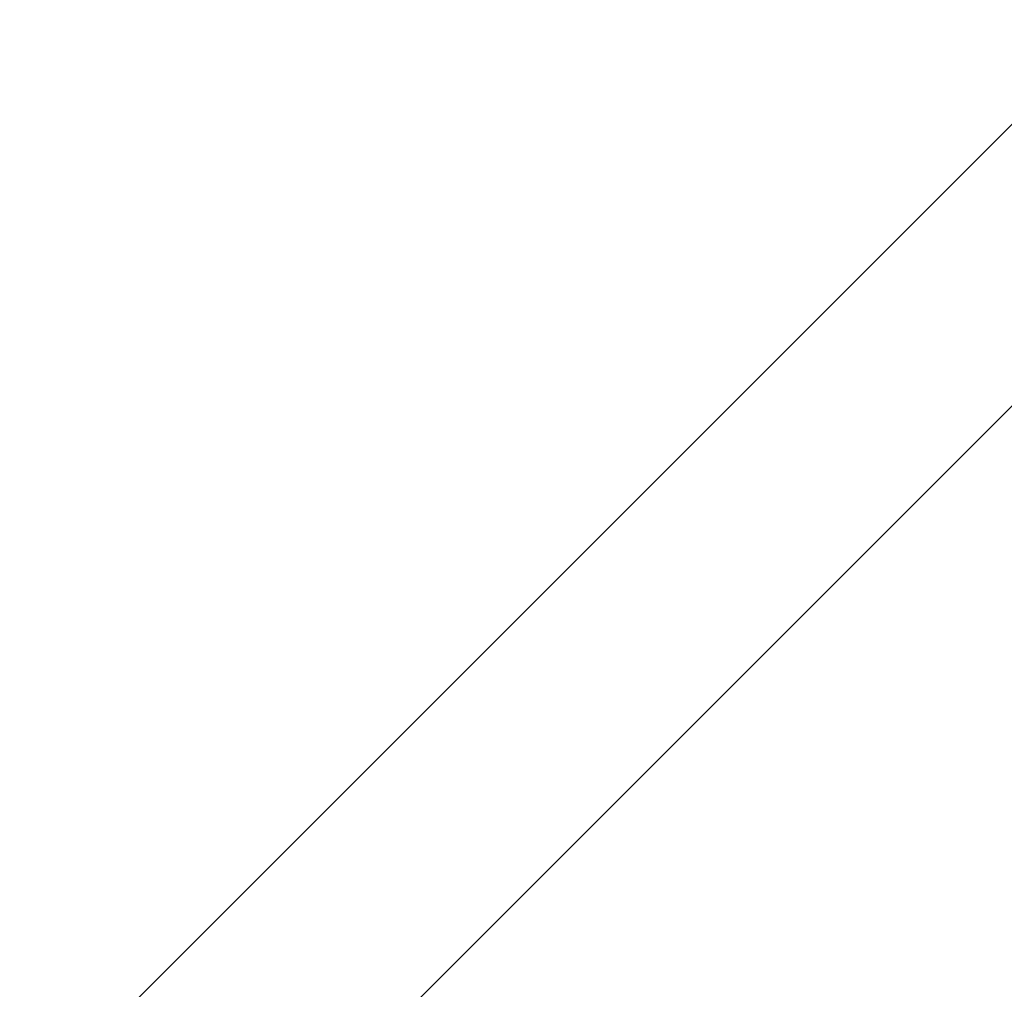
# Model space of a CAD drawing. Extents: x -142 to 528, y -48 to 546.
# Tile 7 of 28: x -70.38 to -67.84, y 48.18 to 50.68. Entities that reach past the tile are written whole.
import ezdxf
from ezdxf.lldxf.tags import DXFTag

# ---------------------------------------------------------------- set-up
doc = ezdxf.new("R2010")
doc.units = 0
doc.layers.get('0').update_dxf_attribs({"lineweight": 35})
doc.layers.add('S_Abwasser_Entlueftung', color=4, linetype='Nova_70', lineweight=25, true_color=0x00ffff)
tags = doc.linetypes.add('fein_strichliert', pattern=[4, 1, -2, 1]).pattern_tags.tags
tags[8:9] = [DXFTag(74, 4), DXFTag(75, 0), DXFTag(340, '0'), DXFTag(46, 0.0), DXFTag(50, 0.0), DXFTag(44, 0.0), DXFTag(45, 0.0)]
tags[6:7] = [DXFTag(74, 4), DXFTag(75, 0), DXFTag(340, '0'), DXFTag(46, 0.0), DXFTag(50, 0.0), DXFTag(44, 0.0), DXFTag(45, 0.0)]
tags[4:5] = [DXFTag(74, 4), DXFTag(75, 0), DXFTag(340, '0'), DXFTag(46, 0.0), DXFTag(50, 0.0), DXFTag(44, 0.0), DXFTag(45, 0.0)]
tags = doc.linetypes.add('Nova_70', pattern='A,2,[130,ltypeshp.shx,S=1,R=-90,X=0,Y=1],2', length=4).pattern_tags.tags
tags[12:13] = [DXFTag(74, 4), DXFTag(75, 0), DXFTag(340, '0'), DXFTag(46, 0.0), DXFTag(50, 0.0), DXFTag(44, 0.0), DXFTag(45, 0.0)]

# ---------------------------------------------------------------- blocks, each defined once
blk = doc.blocks.new('Blockreferenz-A07AMIMR1N', base_point=(-71.7222, 45.7858))
at = {"color": 0, "linetype": 'ByBlock', "lineweight": -2, "ltscale": 0.25}
blk.add_line((-70.0152, 47.4928), (-62.7684, 54.7396), dxfattribs=at)
at = {"color": 0, "linetype": 'fein_strichliert', "lineweight": -2, "ltscale": 0.25}
blk.add_line((-65.1234, 53.1102), (-70.3779, 47.8557), dxfattribs=at)

msp = doc.modelspace()

# ---------------------------------------------------------------- block references
at = {"layer": 'S_Abwasser_Entlueftung', "linetype": 'ByBlock', "ltscale": 0.25}
msp.add_blockref('Blockreferenz-A07AMIMR1N', (-71.7222, 45.7858), dxfattribs=at)

doc.saveas('drawing.dxf')
